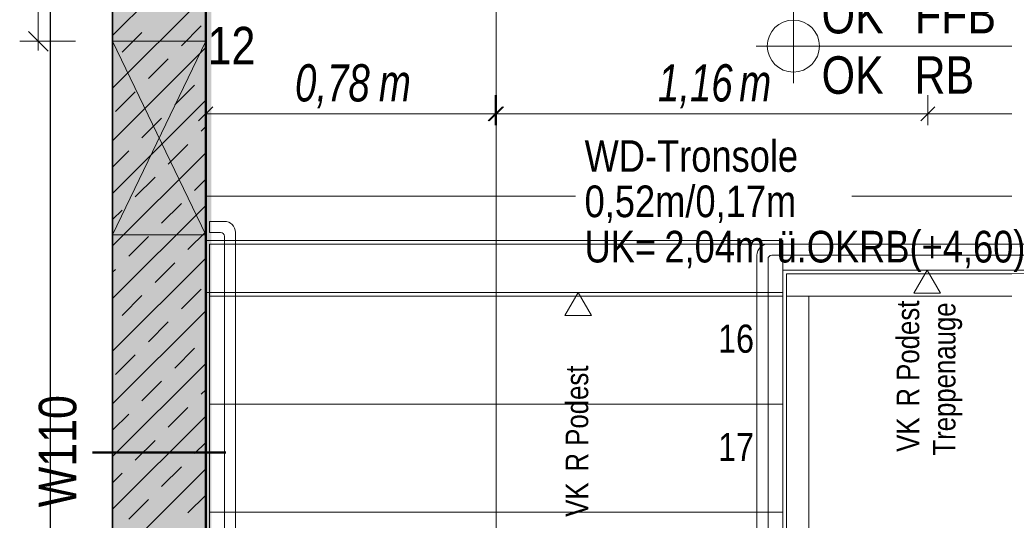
# Model space of a CAD drawing. Extents: x -620 to 300, y 62 to 1107.
# Tile 116 of 256: x -51 to 2, y 938 to 965. Entities that reach past the tile are written whole.
import ezdxf
from ezdxf.lldxf.tags import DXFTag

# ---------------------------------------------------------------- set-up
doc = ezdxf.new("R2010")
doc.units = 0
doc.layers.get('0').update_dxf_attribs({"lineweight": 35})
for name, color, linetype, lineweight, true_color in [('30 -34 Innenwände- 1 tragend', 7, 'Continuous', 13, 0xdd0806), ('30 -34 Innenwände- 11 Durchbruch', 4, 'Continuous', 9, 0x00ffff), ('30 -35 Decken- 2.1 Treppen Innen 2D', 7, 'Continuous', 9, 0x599559), ('70 -75 Raumstempel- 1 Raumstempel', 1, 'Continuous', 50, 0xff0000), ('70 -76 Bemaßung- 2 Allgemein', 9, 'Continuous', 5, 0x808080), ('E_Aussparung Bemaßung', 5, 'Continuous', 9, 0x0000ff), ('E_Leerrohr_Detailnummer', 1, 'Continuous', 25, 0xff0000), ('iwb_Schraffur_Wand in Bauart BABW', 7, 'Continuous', 13, 0xac59ff), ('iwb_Sichtbeton', 2, 'Continuous', 50, 0xffff00), ('iwb_Sichtbeton-Shading', 2, 'Continuous', 50, 0xffff00)]:
    doc.layers.add(name, color=color, linetype=linetype, lineweight=lineweight, true_color=true_color)
for name, color, linetype, lineweight in [('70 -72 Beschriftung- 5 Höhenkoten', 7, 'Continuous', 15), ('70 -75 Raumstempel- 3 Wandstempel', 7, 'Continuous', 50), ('Keine', 7, 'Continuous', 9)]:
    doc.layers.add(name, color=color, linetype=linetype, lineweight=lineweight)
doc.styles.get("Standard").update_dxf_attribs({"font": 'ARIALN.TTF'})
tags = doc.linetypes.add('grob-A06G9FRA8I', pattern=[14, 3, -8, 3]).pattern_tags.tags
tags[8:9] = [DXFTag(74, 4), DXFTag(75, 0), DXFTag(340, '0'), DXFTag(46, 0.0), DXFTag(50, 0.0), DXFTag(44, 0.0), DXFTag(45, 0.0)]
tags[6:7] = [DXFTag(74, 4), DXFTag(75, 0), DXFTag(340, '0'), DXFTag(46, 0.0), DXFTag(50, 0.0), DXFTag(44, 0.0), DXFTag(45, 0.0)]
tags[4:5] = [DXFTag(74, 4), DXFTag(75, 0), DXFTag(340, '0'), DXFTag(46, 0.0), DXFTag(50, 0.0), DXFTag(44, 0.0), DXFTag(45, 0.0)]

# ---------------------------------------------------------------- blocks, each defined once
blk = doc.blocks.new('Shading-A06G9FN58I', base_point=(42.225, 216.053))
at = {"layer": 'iwb_Sichtbeton-Shading', "color": 51, "true_color": 0xffff7f}
blk.add_solid([(-40.875, 988.053), (-40.275, 988.053), (-40.875, 829.253), (-40.275, 829.853)], dxfattribs=at)
blk = doc.blocks.new('Referenz-A06G9FRB8I')
at = {"layer": '30 -34 Innenwände- 1 tragend', "color": 0, "linetype": 'Continuous', "ltscale": 0.13}
for p, q in [((-45.575, 994.553), (-45.575, 829.553)), ((-40.575, 994.553), (-40.575, 829.553))]:
    blk.add_line(p, q, dxfattribs=at)
at = {"layer": '30 -34 Innenwände- 1 tragend', "color": 0, "lineweight": 35}
for p, q in [((-45.575, 994.553), (-45.575, 829.553)), ((-40.575, 994.553), (-40.575, 829.553))]:
    blk.add_line(p, q, dxfattribs=at)
at = {"layer": '30 -34 Innenwände- 1 tragend', "color": 0, "lineweight": 9}
for p, q in [((-45.575, 964.067), (-40.575, 969.067)), ((-45.575, 964.067), (-40.575, 969.067)), ((-45.575, 961.238), (-40.575, 966.238)), ((-45.575, 961.238), (-40.575, 966.238)), ((-41.882, 963.517), (-40.822, 964.578)), ((-41.882, 963.517), (-40.822, 964.578)), ((-45.064, 963.164), (-44.004, 964.224)), ((-45.064, 963.164), (-44.004, 964.224)), ((-45.575, 958.41), (-40.575, 963.41)), ((-45.575, 958.41), (-40.575, 963.41)), ((-43.65, 961.749), (-42.589, 962.81)), ((-43.65, 961.749), (-42.589, 962.81)), ((-42.236, 960.335), (-41.175, 961.396)), ((-42.236, 960.335), (-41.175, 961.396)), ((-45.418, 959.982), (-44.357, 961.042)), ((-45.418, 959.982), (-44.357, 961.042)), ((-45.575, 955.581), (-40.575, 960.581)), ((-45.575, 955.581), (-40.575, 960.581)), ((-44.004, 958.568), (-42.943, 959.628)), ((-44.004, 958.568), (-42.943, 959.628)), ((-40.822, 958.921), (-40.575, 959.167)), ((-40.822, 958.921), (-40.575, 959.167)), ((-45.575, 956.996), (-44.711, 957.86)), ((-45.575, 956.996), (-44.711, 957.86)), ((-45.575, 952.753), (-40.575, 957.753)), ((-45.575, 952.753), (-40.575, 957.753)), ((-42.589, 957.153), (-41.529, 958.214)), ((-42.589, 957.153), (-41.529, 958.214)), ((-44.357, 955.386), (-43.296, 956.446)), ((-44.357, 955.386), (-43.296, 956.446)), ((-41.175, 955.739), (-40.575, 956.339)), ((-41.175, 955.739), (-40.575, 956.339)), ((-45.575, 949.925), (-40.575, 954.925)), ((-45.575, 949.925), (-40.575, 954.925)), ((-45.575, 954.167), (-45.064, 954.678)), ((-45.575, 954.167), (-45.064, 954.678)), ((-42.943, 953.971), (-41.882, 955.032)), ((-42.943, 953.971), (-41.882, 955.032)), ((-41.529, 952.557), (-40.575, 953.51)), ((-41.529, 952.557), (-40.575, 953.51)), ((-44.711, 952.204), (-43.65, 953.264)), ((-44.711, 952.204), (-43.65, 953.264)), ((-45.575, 947.096), (-40.575, 952.096)), ((-45.575, 947.096), (-40.575, 952.096)), ((-45.575, 951.339), (-45.418, 951.496)), ((-45.575, 951.339), (-45.418, 951.496)), ((-43.296, 950.789), (-42.236, 951.85)), ((-43.296, 950.789), (-42.236, 951.85)), ((-41.882, 949.375), (-40.822, 950.436)), ((-41.882, 949.375), (-40.822, 950.436)), ((-45.064, 949.022), (-44.004, 950.082)), ((-45.064, 949.022), (-44.004, 950.082)), ((-45.575, 944.268), (-40.575, 949.268)), ((-45.575, 944.268), (-40.575, 949.268)), ((-43.65, 947.607), (-42.589, 948.668)), ((-43.65, 947.607), (-42.589, 948.668)), ((-42.236, 946.193), (-41.175, 947.254)), ((-42.236, 946.193), (-41.175, 947.254)), ((-45.418, 945.84), (-44.357, 946.9)), ((-45.418, 945.84), (-44.357, 946.9)), ((-45.575, 941.439), (-40.575, 946.439)), ((-45.575, 941.439), (-40.575, 946.439)), ((-44.004, 944.425), (-42.943, 945.486)), ((-44.004, 944.425), (-42.943, 945.486)), ((-40.822, 944.779), (-40.575, 945.025)), ((-40.822, 944.779), (-40.575, 945.025)), ((-42.589, 943.011), (-41.529, 944.072)), ((-42.589, 943.011), (-41.529, 944.072)), ((-45.575, 942.853), (-44.711, 943.718)), ((-45.575, 942.853), (-44.711, 943.718)), ((-45.575, 938.611), (-40.575, 943.611)), ((-45.575, 938.611), (-40.575, 943.611)), ((-44.357, 941.243), (-43.296, 942.304)), ((-44.357, 941.243), (-43.296, 942.304)), ((-41.175, 941.597), (-40.575, 942.197)), ((-41.175, 941.597), (-40.575, 942.197)), ((-45.575, 935.782), (-40.575, 940.782)), ((-45.575, 935.782), (-40.575, 940.782)), ((-42.943, 939.829), (-41.882, 940.89)), ((-42.943, 939.829), (-41.882, 940.89)), ((-45.575, 940.025), (-45.064, 940.536)), ((-45.575, 940.025), (-45.064, 940.536)), ((-41.529, 938.415), (-40.575, 939.368)), ((-41.529, 938.415), (-40.575, 939.368)), ((-44.711, 938.061), (-43.65, 939.122)), ((-44.711, 938.061), (-43.65, 939.122))]:
    blk.add_line(p, q, dxfattribs=at)
at = {"layer": '30 -34 Innenwände- 11 Durchbruch', "color": 0, "linetype": 'Continuous', "ltscale": 0.13}
for p, q in [((-45.575, 963.753), (-40.575, 963.753)), ((-40.575, 963.753), (-45.575, 953.353)), ((-40.575, 953.353), (-45.575, 963.753)), ((-45.575, 953.353), (-45.575, 963.753)), ((-45.575, 963.753), (-40.575, 953.353)), ((-40.575, 963.753), (-45.575, 953.353)), ((-40.575, 953.353), (-40.575, 963.753)), ((-40.575, 955.425), (-20.715, 955.425)), ((-5.878, 955.425), (36.925, 955.425)), ((-45.575, 953.353), (-40.575, 953.353))]:
    blk.add_line(p, q, dxfattribs=at)
at = {"layer": '30 -34 Innenwände- 11 Durchbruch', "color": 0, "lineweight": 0}
for points in [[(-43.075, 958.553), (-45.575, 963.753), (-43.075, 963.753)], [(-43.075, 958.553), (-43.075, 963.753), (-40.575, 963.753)], [(-43.075, 953.353), (-45.575, 953.353), (-43.075, 958.553)], [(-43.075, 953.353), (-43.075, 958.553), (-40.575, 953.353)]]:
    blk.add_solid(points, dxfattribs=at)
at = {"layer": '30 -35 Decken- 2.1 Treppen Innen 2D', "color": 0, "linetype": 'grob-A06G9FRA8I', "ltscale": 0.13}
for p, q in [((-40.575, 980.653), (-40.575, 953.053)), ((-40.575, 953.053), (-9.575, 953.053)), ((-9.575, 953.053), (-9.575, 951.453)), ((-9.575, 951.453), (5.925, 951.453))]:
    blk.add_line(p, q, dxfattribs=at)
at = {"layer": '30 -35 Decken- 2.1 Treppen Innen 2D', "color": 0, "linetype": 'Continuous', "ltscale": 0.13}
for p, q in [((-40.575, 980.653), (-40.575, 950.253)), ((-24.975, 966.853), (-24.975, 877.453)), ((-40.375, 954.073), (-40.375, 953.473)), ((-39.575, 954.073), (-40.375, 954.073)), ((-40.375, 953.473), (-39.775, 953.473)), ((-38.975, 874.153), (-38.975, 953.473)), ((-39.575, 953.273), (-39.575, 874.353)), ((-40.375, 950.053), (-40.375, 952.853)), ((-40.375, 952.853), (-9.575, 952.853)), ((-10.375, 952.853), (6.725, 952.853)), ((-9.575, 952.853), (-9.575, 950.053)), ((-10.975, 875.353), (-10.975, 952.253)), ((-10.375, 952.053), (-10.375, 875.553)), ((6.525, 952.253), (-10.175, 952.253)), ((-9.575, 951.453), (5.925, 951.453)), ((-9.575, 950.253), (-9.575, 951.453)), ((-1.825, 951.453), (-2.538, 950.219)), ((-1.113, 950.219), (-1.825, 951.453)), ((-9.375, 951.253), (5.725, 951.253)), ((-9.375, 950.053), (-9.375, 951.253)), ((-40.575, 950.253), (-9.575, 950.253)), ((-40.375, 944.253), (-40.375, 950.053)), ((-40.375, 950.053), (-9.575, 950.053)), ((-20.575, 950.253), (-21.288, 949.019)), ((-19.863, 949.019), (-20.575, 950.253)), ((-9.575, 950.053), (-9.575, 944.253)), ((-9.375, 950.053), (-8.175, 950.053)), ((-9.375, 877.553), (-9.375, 950.053)), ((5.725, 950.053), (-9.375, 950.053)), ((-8.175, 950.053), (-8.175, 877.553)), ((-2.538, 950.219), (-1.113, 950.219)), ((-21.288, 949.019), (-19.863, 949.019)), ((-40.375, 938.453), (-40.375, 944.253)), ((-40.375, 944.253), (-9.575, 944.253)), ((-9.575, 944.253), (-9.575, 938.453)), ((-40.375, 932.653), (-40.375, 938.453)), ((-40.375, 938.453), (-9.575, 938.453)), ((-9.575, 938.453), (-9.575, 932.653))]:
    blk.add_line(p, q, dxfattribs=at)
for centre, major_axis in [((-39.575, 953.473), (0.6, 0)), ((-39.775, 953.273), (0.2, 0)), ((-10.375, 952.253), (0, 0.6)), ((-10.175, 952.053), (0, 0.2))]:
    blk.add_ellipse(centre, major_axis=major_axis, ratio=1, start_param=0, end_param=1.570796, dxfattribs=at)
at = {"layer": '70 -72 Beschriftung- 5 Höhenkoten', "color": 0, "linetype": 'Continuous', "ltscale": 0.15}
for p, q in [((-9.013, 961.496), (-9.013, 965.496)), ((-9.013, 963.496), (-9.013, 964.896)), ((-11.013, 963.496), (10.73, 963.496)), ((-10.413, 963.496), (-9.013, 963.496)), ((-9.013, 963.496), (-9.013, 962.096)), ((-7.613, 963.496), (-9.013, 963.496))]:
    blk.add_line(p, q, dxfattribs=at)
for major_axis in [(0, 1.4), (1.4, 0), (-1.4, 0), (0, -1.4)]:
    blk.add_ellipse((-9.013, 963.496), major_axis=major_axis, ratio=1, start_param=0, end_param=1.570796, dxfattribs=at)
at = {"layer": '70 -75 Raumstempel- 1 Raumstempel', "color": 0, "linetype": 'Continuous', "ltscale": 0.5}
blk.add_line((-40.575, 829.553), (-40.575, 988.053), dxfattribs=at)
at = {"layer": '70 -76 Bemaßung- 2 Allgemein', "color": 0, "linetype": 'Continuous', "ltscale": 0.13}
for p, q in [((-49.566, 964.814), (-49.566, 969.743)), ((-49.566, 963.253), (-49.566, 964.814)), ((-49.036, 963.223), (-50.097, 964.284)), ((-47.566, 963.753), (-50.566, 963.753))]:
    blk.add_line(p, q, dxfattribs=at)
at = {"layer": 'Keine', "color": 0, "lineweight": 50}
blk.add_line((-46.66, 941.653), (-39.491, 941.653), dxfattribs=at)
at = {"layer": '30 -34 Innenwände- 11 Durchbruch', "color": 0, "linetype": 'Continuous', "ltscale": 0.13, "char_height": 1.7, "attachment_point": 1}
for s, insert in [('{\\fArial Narrow;WD-Tronsole}', (-20.227, 958.437)), ('{\\fArial Narrow;0,52m/0,17m}', (-20.227, 956.001)), ('{\\fArial Narrow;UK=}', (-20.227, 953.566)), ('{\\fArial Narrow;2,04m}', (-15.94, 953.566)), ('{\\fArial Narrow;ü.OKRB(+4,60)}', (-9.918, 953.566))]:
    blk.add_mtext(s, dxfattribs=dict(at, insert=insert))
at = {"layer": '30 -35 Decken- 2.1 Treppen Innen 2D', "color": 0, "linetype": 'ByBlock', "ltscale": 0.13, "attachment_point": 1}
for s, insert, char_height, rotation in [('{\\fArial Narrow;Treppenauge}', (-1.516, 941.485), 1.20826, 90), ('{\\fArial Narrow;Podest}', (-3.464, 945.505), 1.20826, 90), ('{\\fArial Narrow;16}', (-13.053, 948.526), 1.51033, 0.001), ('{\\fArial Narrow;Podest}', (-21.241, 942.014), 1.20826, 90), ('{\\fArial Narrow;R}', (-3.464, 944.121), 1.20826, 90), ('{\\fArial Narrow;VK}', (-3.464, 941.688), 1.20826, 90), ('{\\fArial Narrow;17}', (-13.053, 942.702), 1.51033, 0.001), ('{\\fArial Narrow;R}', (-21.241, 940.63), 1.20826, 90), ('{\\fArial Narrow;VK}', (-21.241, 938.197), 1.20826, 90)]:
    blk.add_mtext(s, dxfattribs=dict(at, insert=insert, char_height=char_height, rotation=rotation))
at = {"layer": '70 -72 Beschriftung- 5 Höhenkoten', "color": 0, "linetype": 'ByBlock', "ltscale": 0.15, "char_height": 2.01377, "attachment_point": 1}
for s, insert in [('{\\fArial Narrow;OK}', (-7.496, 966.191)), ('{\\fArial Narrow;FFB}', (-2.487, 966.191)), ('{\\fArial Narrow;OK}', (-7.496, 962.945)), ('{\\fArial Narrow;RB}', (-2.507, 962.945))]:
    blk.add_mtext(s, dxfattribs=dict(at, insert=insert))
at = {"layer": '70 -75 Raumstempel- 3 Wandstempel', "color": 0, "linetype": 'Continuous', "ltscale": 0.5, "insert": (-49.539, 938.711), "char_height": 2.01377, "attachment_point": 1, "rotation": 90}
blk.add_mtext('{\\fArial Narrow;W110}', dxfattribs=at)
at = {"layer": '70 -76 Bemaßung- 2 Allgemein', "color": 0, "linetype": 'Continuous', "ltscale": 0.13, "insert": (-40.475, 964.527), "char_height": 2.01377, "attachment_point": 1}
blk.add_mtext('{\\fArial Narrow;12}', dxfattribs=at)
blk = doc.blocks.new('Referenz-A06G9FRD8I')
at = {"layer": 'iwb_Schraffur_Wand in Bauart BABW', "linetype": 'Continuous', "ltscale": 0.13}
blk.add_hatch(color=256, dxfattribs=at).paths.add_polyline_path([(-45.573, 824.553), (-45.573, 988.053), (-44.075, 988.053), (-44.075, 999.153), (-42.075, 999.153), (-42.075, 988.085), (-40.573, 988.085), (-40.573, 829.553), (-35.573, 829.553), (-35.573, 824.553)])
at = {"layer": 'iwb_Sichtbeton', "linetype": 'Continuous', "ltscale": 0.5}
blk.add_solid([(-40.875, 988.053), (-40.275, 988.053), (-40.875, 829.253), (-40.275, 829.853)], dxfattribs=at)
blk = doc.blocks.new('Polygon-A06G9FW18I')
at = {"color": 0, "linetype": 'ByBlock', "lineweight": -2, "ltscale": 0.25}
blk.add_line((-48.912, 820.694), (-48.912, 1010.72), dxfattribs=at)
blk = doc.blocks.new('Maß-A06G9FW38I')
at = {"color": 0, "linetype": 'ByBlock', "lineweight": -2, "ltscale": 0.13}
for p, q in [((-24.963, 959.253), (-24.963, 960.853)), ((-1.792, 959.253), (-1.792, 960.853)), ((-24.581, 960.235), (-25.344, 959.471)), ((-24.963, 959.853), (-1.792, 959.853)), ((-1.411, 960.235), (-2.174, 959.471))]:
    blk.add_line(p, q, dxfattribs=at)
at = {"color": 0, "linetype": 'ByBlock', "lineweight": -2, "ltscale": 0.13, "char_height": 2, "attachment_point": 1}
for s, insert in [('{\\W0.9;\\fArial Narrow|b0|i1;1,16 }', (-16.287, 962.52)), ('{\\W0.9;\\fArial Narrow|b0|i1;m}', (-11.919, 962.52))]:
    blk.add_mtext(s, dxfattribs=dict(at, insert=insert))
blk = doc.blocks.new('Maß-A06G9FW58I')
at = {"color": 0, "linetype": 'ByBlock', "lineweight": -2, "ltscale": 0.13}
for p, q in [((-1.792, 959.253), (-1.792, 960.853)), ((21.325, 959.253), (21.325, 960.853)), ((-1.411, 960.235), (-2.174, 959.471)), ((-1.792, 959.853), (21.325, 959.853)), ((21.707, 960.235), (20.944, 959.471))]:
    blk.add_line(p, q, dxfattribs=at)
at = {"color": 0, "linetype": 'ByBlock', "lineweight": -2, "ltscale": 0.13, "char_height": 2, "attachment_point": 1}
for s, insert in [('{\\W0.9;\\fArial Narrow|b0|i1;1,16 }', (6.857, 962.52)), ('{\\W0.9;\\fArial Narrow|b0|i1;m}', (11.225, 962.52))]:
    blk.add_mtext(s, dxfattribs=dict(at, insert=insert))
blk = doc.blocks.new('Maß-A06G9G0D8I')
at = {"color": 0, "linetype": 'ByBlock', "lineweight": -2, "ltscale": 0.13}
for p, q in [((-40.575, 960.453), (-40.575, 958.853)), ((-25.023, 959.253), (-25.023, 960.853)), ((-40.194, 960.235), (-40.957, 959.471)), ((-40.575, 959.853), (-25.023, 959.853)), ((-24.642, 960.235), (-25.405, 959.471))]:
    blk.add_line(p, q, dxfattribs=at)
at = {"color": 0, "linetype": 'ByBlock', "lineweight": -2, "ltscale": 0.13, "char_height": 2, "attachment_point": 1}
for s, insert in [('{\\W0.9;\\fArial Narrow|b0|i1;0,78 }', (-35.777, 962.52)), ('{\\W0.9;\\fArial Narrow|b0|i1;m}', (-31.273, 962.52))]:
    blk.add_mtext(s, dxfattribs=dict(at, insert=insert))

msp = doc.modelspace()

# ---------------------------------------------------------------- block references
at = {"color": 8, "lineweight": 25, "ltscale": 0.25, "true_color": 0x808080}
for name in ['Referenz-A06G9FRB8I', 'Referenz-A06G9FRD8I']:
    msp.add_blockref(name, (0, 0), dxfattribs=at)
msp.add_blockref('Shading-A06G9FN58I', (42.225, 216.053))
at = {"layer": 'E_Aussparung Bemaßung', "ltscale": 0.13}
for name in ['Maß-A06G9G0D8I', 'Maß-A06G9FW38I', 'Maß-A06G9FW58I']:
    msp.add_blockref(name, (0, 0), dxfattribs=at)
at = {"layer": 'E_Leerrohr_Detailnummer', "ltscale": 0.25}
msp.add_blockref('Polygon-A06G9FW18I', (0, 0), dxfattribs=at)

doc.saveas('drawing.dxf')
